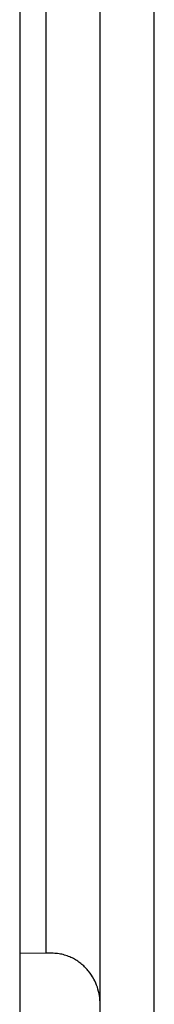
# Model space of a CAD drawing. Header units: millimetres. Extents: x 0 to 210, y 0 to 297.
# Tile 38 of 88: x 125.902 to 126.069, y 157.566 to 158.793. Entities that reach past the tile are written whole.
import ezdxf

# ---------------------------------------------------------------- set-up
doc = ezdxf.new("R2010")
doc.units = ezdxf.units.MM
doc.header["$LTSCALE"] = 19.36
doc.layers.get('0').update_dxf_attribs({"linetype": 'CONTINUOUS'})

msp = doc.modelspace()

# ---------------------------------------------------------------- linework, layer by layer
at = {"color": 9, "linetype": 'CONTINUOUS'}
for p, q in [((125.9018, 159.8483), (125.9018, 156.9188)), ((126.0693, 156.9188), (126.0693, 159.8483)), ((125.9344, 159.1373), (125.9344, 157.6299))]:
    msp.add_line(p, q, dxfattribs=at)
at = {"color": 6, "linetype": 'CONTINUOUS'}
for p, q in [((126.0018, 156.9188), (126.0018, 159.8483)), ((125.9344, 157.6299), (125.9018, 157.6296))]:
    msp.add_line(p, q, dxfattribs=at)
msp.add_arc((125.9418, 156.6511), 0.9788, 89.9999, 90.4356, dxfattribs=at)
msp.add_open_spline([(126.0018, 157.5664), (126.0018, 157.5699), (126.0013, 157.5771), (125.9987, 157.5878), (125.9942, 157.5981), (125.9889, 157.6061), (125.9837, 157.612), (125.9792, 157.6162), (125.9742, 157.62), (125.9686, 157.6234), (125.9625, 157.6262), (125.9559, 157.6283), (125.949, 157.6296), (125.9442, 157.6299), (125.9418, 157.6299)], degree=3, knots=[0, 0, 0, 0, 0.110587, 0.222334, 0.337239, 0.456279, 0.517771, 0.580948, 0.646037, 0.713189, 0.782442, 0.853645, 0.92639, 1, 1, 1, 1], dxfattribs=at)

doc.saveas('drawing.dxf')
